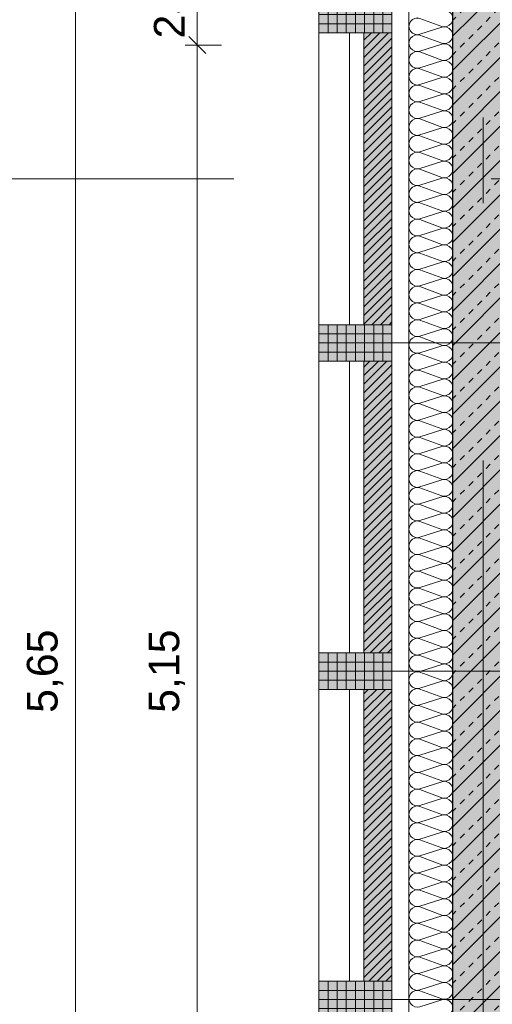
# Model space of a CAD drawing. Header units: metres. Extents: x -167 to 152, y -127 to 99.
# Tile 22 of 225: x -41.05 to -39.11, y -20.27 to -16.22. Entities that reach past the tile are written whole.
import ezdxf

# ---------------------------------------------------------------- set-up
doc = ezdxf.new("R2010")
doc.units = ezdxf.units.M
doc.header["$PDMODE"] = 1
doc.header["$PDSIZE"] = -2
doc.linetypes.add('Achsen 01', pattern=[5.291531, 3.175, -1.058062, 0.352704, -0.705764])
doc.linetypes.add('Raster 01', pattern=[2, 1, -1])
doc.layers.get('0').update_dxf_attribs({"lineweight": 25})
for name, color, linetype, lineweight in [('013_Beton und Stahlbetonarbeiten-330 Außenwände', 7, 'Continuous', 25), ('014_Fassadenarbeiten-330 Betonfertigteile vertikal', 7, 'Continuous', 9), ('014_Fassadenarbeiten-330 Filtermauerwerk 11.5cm', 7, 'Continuous', 9), ('_1.35m (3D)', 7, 'Continuous', 9), ('_GRU (2D)', 7, 'Continuous', 9), ('_OG 1 (2D)', 7, 'Continuous', 9), ('AV1-Schnitt Achsen', 7, 'Achsen 01', 18), ('Bemaßung-Bemaßung', 7, 'Continuous', 9)]:
    doc.layers.add(name, color=color, linetype=linetype, lineweight=lineweight)
for name, color, linetype, lineweight, true_color in [('014_Fassadenarbeiten-000 Aufsicht Betonfertigteile', 7, 'Continuous', 9, 0xc0c0c0), ('014_Fassadenarbeiten-000 Aufsicht Mauerwerk', 7, 'Continuous', 9, 0xa6a6a6), ('014_Fassadenarbeiten-330 mineralische Dämmung', 7, 'Continuous', 9, 0x666666), ('AV1-Achsen', 1, 'Achsen 01', 18, 0xff0000), ('AV1-Raster', 7, 'Raster 01', 9, 0xa6a6a6)]:
    doc.layers.add(name, color=color, linetype=linetype, lineweight=lineweight, true_color=true_color)
doc.layers.get('0').freeze()
doc.styles.add('Arial', font='arial.ttf')
doc.dimstyles.new('COE 50', dxfattribs={"dimtxt": 126.090495, "dimasz": 0.001414, "dimexe": 0.001, "dimexo": 0.01, "dimgap": 0.001, "dimtad": 1, "dimdec": 3, "dimtxsty": 'Arial', "dimblk": 'VW_SLASH-4', "dimblk1": 'VW_SLASH-4', "dimblk2": 'VW_SLASH-4', "dimcen": 0, "dimadec": 3, "dimazin": 0, "dimtfac": 0.8, "dimtdec": 3, "dimtix": 1, "dimtmove": 0, "dimatfit": 0, "dimldrblk": 'VW_SLASH-3', "dimfxl": 0.002, "dimfxlon": 1, "dimfrac": 2, "dimtolj": 1, "dimarcsym": 0})
pattern_1 = [(-90, (0, 0), (0.0375, 0), [])]
pattern_2 = [(0, (0, 0), (2e-18, -0.0375), [])]
pattern_3 = [(45, (0, 0), (0.01767767, -0.01767767), [])]

# ---------------------------------------------------------------- blocks, each defined once
blk = doc.blocks.new('Group-2')
at = {"layer": 'AV1-Raster'}
for p, q in [((1.35, -17.55), (-40.5, -17.55)), ((1.35, -18.9), (-40.5, -18.9)), ((1.35, -20.25), (-40.5, -20.25))]:
    blk.add_line(p, q, dxfattribs=at)
blk = doc.blocks.new('1.35m (3D)')
at = {"layer": 'AV1-Raster', "color": 7}
blk.add_blockref('Group-2', (0, 0), dxfattribs=at)
blk = doc.blocks.new('Group-267')
at = {"layer": '014_Fassadenarbeiten-330 mineralische Dämmung', "transparency": 33554687, "flags": 128}
for points in [[(-20.3164, 39.32, 1.372583), (-20.2508, 39.32), (-20.2797, 39.41, -1.372995), (-20.2142, 39.41), (-20.2474, 39.32, 1.372583), (-20.1819, 39.32), (-20.2108, 39.41, -1.372995), (-20.1452, 39.41), (-20.1785, 39.32, 1.372583), (-20.1129, 39.32), (-20.1418, 39.41, -1.372995), (-20.0763, 39.41), (-20.1095, 39.32, 1.372583), (-20.044, 39.32), (-20.0729, 39.41, -1.372995), (-20.0073, 39.41), (-20.0406, 39.32, 1.372583), (-19.975, 39.32), (-20.004, 39.41, -1.372995), (-19.9384, 39.41), (-19.9717, 39.32, 1.372583), (-19.9061, 39.32), (-19.935, 39.41, -1.372995), (-19.8694, 39.41), (-19.9027, 39.32, 1.372583), (-19.8371, 39.32), (-19.8661, 39.41, -1.372995), (-19.8005, 39.41), (-19.8338, 39.32, 1.372583), (-19.7682, 39.32), (-19.7971, 39.41, -1.372995), (-19.7316, 39.41), (-19.7648, 39.32, 1.372583), (-19.6993, 39.32), (-19.7282, 39.41, -1.372995), (-19.6626, 39.41), (-19.6959, 39.32, 1.372583), (-19.6303, 39.32), (-19.6592, 39.41, -1.372995), (-19.5937, 39.41), (-19.6269, 39.32, 1.372583), (-19.5614, 39.32), (-19.5903, 39.41, -1.372995), (-19.5247, 39.41), (-19.558, 39.32, 1.372583), (-19.4924, 39.32), (-19.5213, 39.41, -1.372995), (-19.4558, 39.41), (-19.489, 39.32, 1.372583), (-19.4235, 39.32), (-19.4524, 39.41, -1.372995), (-19.3868, 39.41), (-19.4201, 39.32, 1.372583), (-19.3545, 39.32), (-19.3835, 39.41, -1.372995), (-19.3179, 39.41), (-19.3512, 39.32, 1.372583), (-19.2856, 39.32), (-19.3145, 39.41, -1.372995), (-19.2489, 39.41), (-19.2822, 39.32, 1.372583), (-19.2166, 39.32), (-19.2456, 39.41, -1.372995), (-19.18, 39.41), (-19.2133, 39.32, 1.372583), (-19.1477, 39.32), (-19.1766, 39.41, -1.372995), (-19.111, 39.41), (-19.1443, 39.32, 1.372583), (-19.0787, 39.32), (-19.1077, 39.41, -1.372995), (-19.0421, 39.41), (-19.0754, 39.32, 1.372583), (-19.0098, 39.32), (-19.0387, 39.41, -1.372995), (-18.9732, 39.41), (-19.0064, 39.32, 1.372583), (-18.9409, 39.32), (-18.9698, 39.41, -1.372995), (-18.9042, 39.41), (-18.9375, 39.32, 1.372583), (-18.8719, 39.32), (-18.9008, 39.41, -1.372995), (-18.8353, 39.41), (-18.8685, 39.32, 1.372583), (-18.803, 39.32), (-18.8319, 39.41, -1.372995), (-18.7663, 39.41), (-18.7996, 39.32, 1.372583), (-18.734, 39.32), (-18.7629, 39.41, -1.372995), (-18.6974, 39.41), (-18.7306, 39.32, 1.372583), (-18.6651, 39.32), (-18.694, 39.41, -1.372995), (-18.6284, 39.41), (-18.6617, 39.32, 1.372583), (-18.5961, 39.32), (-18.6251, 39.41, -1.372995), (-18.5595, 39.41), (-18.5928, 39.32, 1.372583), (-18.5272, 39.32), (-18.5561, 39.41, -1.372995), (-18.4905, 39.41), (-18.5238, 39.32, 1.372583), (-18.4582, 39.32), (-18.4872, 39.41, -1.372995), (-18.4216, 39.41), (-18.4549, 39.32, 1.372583), (-18.3893, 39.32), (-18.4182, 39.41, -1.372995), (-18.3527, 39.41), (-18.3859, 39.32, 1.372583), (-18.3204, 39.32), (-18.3493, 39.41, -1.372995), (-18.2837, 39.41), (-18.317, 39.32, 1.372583), (-18.2514, 39.32), (-18.2803, 39.41, -1.372995), (-18.2148, 39.41), (-18.248, 39.32, 1.372583), (-18.1825, 39.32), (-18.2114, 39.41, -1.372995), (-18.1458, 39.41), (-18.1791, 39.32, 1.372583), (-18.1135, 39.32), (-18.1424, 39.41, -1.372995), (-18.0769, 39.41), (-18.1101, 39.32, 1.372583), (-18.0446, 39.32), (-18.0735, 39.41, -1.372995), (-18.0079, 39.41), (-18.0412, 39.32, 1.372583), (-17.9756, 39.32), (-18.0046, 39.41, -1.372995), (-17.939, 39.41), (-17.9723, 39.32, 1.372583), (-17.9067, 39.32), (-17.9356, 39.41, -1.372995), (-17.87, 39.41), (-17.9033, 39.32, 1.372583), (-17.8377, 39.32), (-17.8667, 39.41, -1.372995), (-17.8011, 39.41), (-17.8344, 39.32, 1.372583), (-17.7688, 39.32), (-17.7977, 39.41, -1.372995), (-17.7322, 39.41), (-17.7654, 39.32, 1.372583), (-17.6999, 39.32), (-17.7288, 39.41, -1.372995), (-17.6632, 39.41), (-17.6965, 39.32, 1.372583), (-17.6309, 39.32), (-17.6598, 39.41, -1.372995), (-17.5943, 39.41), (-17.6275, 39.32, 1.372583), (-17.562, 39.32), (-17.5909, 39.41, -1.372995), (-17.5253, 39.41), (-17.5586, 39.32, 1.372583), (-17.493, 39.32), (-17.5219, 39.41, -1.372995), (-17.4564, 39.41), (-17.4896, 39.32, 1.372583), (-17.4241, 39.32), (-17.453, 39.41, -1.372995), (-17.3874, 39.41), (-17.4207, 39.32, 1.372583), (-17.3551, 39.32), (-17.3841, 39.41, -1.372995), (-17.3185, 39.41), (-17.3518, 39.32, 1.372583), (-17.2862, 39.32), (-17.3151, 39.41, -1.372995), (-17.2495, 39.41), (-17.2828, 39.32, 1.372583), (-17.2172, 39.32), (-17.2462, 39.41, -1.372995), (-17.1806, 39.41), (-17.2139, 39.32, 1.372583), (-17.1483, 39.32), (-17.1772, 39.41, -1.372995), (-17.1116, 39.41), (-17.1449, 39.32, 1.372583), (-17.0793, 39.32), (-17.1083, 39.41, -1.372995), (-17.0427, 39.41), (-17.076, 39.32, 1.372583), (-17.0104, 39.32), (-17.0393, 39.41, -1.372995), (-16.9738, 39.41), (-17.007, 39.32, 1.372583), (-16.9415, 39.32), (-16.9704, 39.41, -1.372995), (-16.9048, 39.41), (-16.9381, 39.32, 1.372583), (-16.8725, 39.32), (-16.9014, 39.41, -1.372995), (-16.8359, 39.41), (-16.8691, 39.32, 1.372583), (-16.8036, 39.32), (-16.8325, 39.41, -1.372995), (-16.7669, 39.41), (-16.8002, 39.32, 1.372583), (-16.7346, 39.32), (-16.7635, 39.41, -1.372995), (-16.698, 39.41), (-16.7313, 39.32, 1.372583), (-16.6657, 39.32), (-16.6946, 39.41, -1.372995), (-16.629, 39.41), (-16.6623, 39.32, 1.372583), (-16.5967, 39.32), (-16.6257, 39.41, -1.372995), (-16.5601, 39.41), (-16.5934, 39.32, 1.372583), (-16.5278, 39.32), (-16.5567, 39.41, -1.372995), (-16.4911, 39.41), (-16.5244, 39.32, 1.372583), (-16.4588, 39.32), (-16.4878, 39.41, -1.372995), (-16.4222, 39.41), (-16.4555, 39.32, 1.372583), (-16.3899, 39.32), (-16.4188, 39.41, -1.372995), (-16.3533, 39.41), (-16.3865, 39.32, 1.372583), (-16.321, 39.32), (-16.3499, 39.41, -1.372995), (-16.2843, 39.41), (-16.3176, 39.32, 1.372583), (-16.252, 39.32), (-16.2809, 39.41, -1.372995), (-16.2154, 39.41), (-16.2486, 39.32, 1.372583), (-16.1831, 39.32)], [(-16.3176, 39.32, 0.324435), (-16.305, 39.2816, 0.324435), (-16.2646, 39.2816, 0.324435), (-16.252, 39.32), (-16.2809, 39.41, -0.324488), (-16.2684, 39.4485, -0.324488), (-16.2279, 39.4485, -0.324488), (-16.2154, 39.41), (-16.2486, 39.32, 0.324435), (-16.2361, 39.2816, 0.324435), (-16.1956, 39.2816, 0.324435)]]:
    blk.add_lwpolyline(points, format="xyb", dxfattribs=at)
blk = doc.blocks.new('Group-268')
at = {"layer": '014_Fassadenarbeiten-330 mineralische Dämmung', "transparency": 33554687}
blk.add_blockref('Group-267', (0, 0), dxfattribs=at)
blk = doc.blocks.new('Parametric Object-36')
at = {"layer": '014_Fassadenarbeiten-330 mineralische Dämmung', "color": 7, "transparency": 33554687}
blk.add_blockref('Group-268', (0, 0), dxfattribs=at)
at = {"layer": '014_Fassadenarbeiten-330 mineralische Dämmung', "color": 0, "flags": 1}
for tag in ['IFC_UUID', 'instanceID', 'prm0_name', 'prm0_type', 'prm0_value', 'prm1_name', 'prm1_type', 'prm1_value', 'prm2_name', 'prm2_type', 'prm2_value', 'prm3_name', 'prm3_type', 'prm3_value', 'prm4_name', 'prm4_type', 'prm4_value', 'prm5_name', 'prm5_type', 'prm5_value', 'prm6_name', 'prm6_type', 'prm6_value']:
    blk.add_attdef(tag, (-39.4631, -21.9098), '', height=0.00018, dxfattribs=at)
blk = doc.blocks.new('VW_SLASH-4')
at = {"color": 0, "linetype": 'ByBlock', "lineweight": -2, "transparency": 16777216}
blk.add_line((0, 0), (-1, 0), dxfattribs=at)
at = {"color": 0, "linetype": 'Continuous', "lineweight": 15, "transparency": 16777216, "flags": 128}
blk.add_lwpolyline([(0.5, 0.5), (-0.5, -0.5)], dxfattribs=at)
blk = doc.blocks.new('*D428')
at = {"layer": 'Bemaßung-Bemaßung', "color": 0, "lineweight": -2}
for p, q in [((-42.225, -13.5), (-42.375, -13.5)), ((-42.325, -16.1293), (-42.325, -13.5707)), ((-42.225, -16.2), (-42.375, -16.2))]:
    blk.add_line(p, q, dxfattribs=at)
at = {"layer": 'Defpoints', "color": 0}
for p in [(-42.325, -13.5), (-39.15, -13.5), (-39.15, -16.2)]:
    blk.add_point(p, dxfattribs=at)
at = {"layer": 'Bemaßung-Bemaßung', "color": 0, "lineweight": -2, "xscale": 0.070693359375, "yscale": 0.070693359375, "zscale": 0.070693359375}
for p, rotation in [((-42.325, -13.5), 90), ((-42.325, -16.2), 270)]:
    blk.add_blockref('VW_SLASH-4', p, dxfattribs=dict(at, rotation=rotation))
at = {"layer": 'Bemaßung-Bemaßung', "color": 0, "insert": (-42.4508, -14.85), "char_height": 0.12609, "attachment_point": 5, "rotation": 90, "style": 'Arial'}
blk.add_mtext('\\A1;2,70', dxfattribs=at)
blk = doc.blocks.new('VW_SLASH-3')
at = {"color": 0, "linetype": 'ByBlock', "lineweight": -2, "transparency": 16777216}
blk.add_line((0, 0), (-1, 0), dxfattribs=at)
at = {"color": 0, "linetype": 'Continuous', "lineweight": 15, "transparency": 16777216, "flags": 128}
blk.add_lwpolyline([(0.5, 0.5), (-0.5, -0.5)], dxfattribs=at)
blk = doc.blocks.new('*D538')
at = {"layer": 'Bemaßung-Bemaßung', "color": 0, "linetype": 'Continuous', "lineweight": -2}
for p, q in [((-41.325, -20.1043), (-41.325, -20.0336)), ((-41.225, -20.175), (-41.375, -20.175)), ((-41.325, -20.175), (-41.325, -20.325)), ((-41.225, -20.325), (-41.375, -20.325)), ((-41.325, -20.3957), (-41.325, -20.4664))]:
    blk.add_line(p, q, dxfattribs=at)
at = {"layer": 'Defpoints', "color": 0}
for p in [(-39.825, -20.175), (-41.325, -20.325), (-39.825, -20.325)]:
    blk.add_point(p, dxfattribs=at)
at = {"layer": 'Bemaßung-Bemaßung', "color": 0, "lineweight": -2, "xscale": 0.070693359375, "yscale": 0.070693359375, "zscale": 0.070693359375}
for p, rotation in [((-41.325, -20.175), 270), ((-41.325, -20.325), 90)]:
    blk.add_blockref('VW_SLASH-4', p, dxfattribs=dict(at, rotation=rotation))
at = {"layer": 'Bemaßung-Bemaßung', "color": 0, "insert": (-41.5144, -20.25), "char_height": 0.12609, "attachment_point": 5, "rotation": 90, "style": 'Arial'}
blk.add_mtext('\\A1;15', dxfattribs=at)
blk = doc.blocks.new('*D539')
at = {"layer": 'Bemaßung-Bemaßung', "color": 0, "linetype": 'Continuous', "lineweight": -2}
for p, q in [((-41.225, -18.975), (-41.375, -18.975)), ((-41.325, -19.0457), (-41.325, -20.1043)), ((-41.225, -20.175), (-41.375, -20.175))]:
    blk.add_line(p, q, dxfattribs=at)
at = {"layer": 'Defpoints', "color": 0}
for p in [(-39.825, -18.975), (-41.325, -20.175), (-39.825, -20.175)]:
    blk.add_point(p, dxfattribs=at)
at = {"layer": 'Bemaßung-Bemaßung', "color": 0, "lineweight": -2, "xscale": 0.070693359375, "yscale": 0.070693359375, "zscale": 0.070693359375}
for p, rotation in [((-41.325, -18.975), 90), ((-41.325, -20.175), 270)]:
    blk.add_blockref('VW_SLASH-4', p, dxfattribs=dict(at, rotation=rotation))
at = {"layer": 'Bemaßung-Bemaßung', "color": 0, "insert": (-41.4508, -19.575), "char_height": 0.12609, "attachment_point": 5, "rotation": 90, "style": 'Arial'}
blk.add_mtext('\\A1;1,20', dxfattribs=at)
blk = doc.blocks.new('*D540')
at = {"layer": 'Bemaßung-Bemaßung', "color": 0, "linetype": 'Continuous', "lineweight": -2}
for p, q in [((-41.325, -18.7543), (-41.325, -18.6836)), ((-41.225, -18.825), (-41.375, -18.825)), ((-41.325, -18.825), (-41.325, -18.975)), ((-41.225, -18.975), (-41.375, -18.975)), ((-41.325, -19.0457), (-41.325, -19.1164))]:
    blk.add_line(p, q, dxfattribs=at)
at = {"layer": 'Defpoints', "color": 0}
for p in [(-39.825, -18.825), (-41.325, -18.975), (-39.825, -18.975)]:
    blk.add_point(p, dxfattribs=at)
at = {"layer": 'Bemaßung-Bemaßung', "color": 0, "lineweight": -2, "xscale": 0.070693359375, "yscale": 0.070693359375, "zscale": 0.070693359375}
for p, rotation in [((-41.325, -18.825), 270), ((-41.325, -18.975), 90)]:
    blk.add_blockref('VW_SLASH-4', p, dxfattribs=dict(at, rotation=rotation))
at = {"layer": 'Bemaßung-Bemaßung', "color": 0, "insert": (-41.5144, -18.9), "char_height": 0.12609, "attachment_point": 5, "rotation": 90, "style": 'Arial'}
blk.add_mtext('\\A1;15', dxfattribs=at)
blk = doc.blocks.new('*D541')
at = {"layer": 'Bemaßung-Bemaßung', "color": 0, "linetype": 'Continuous', "lineweight": -2}
for p, q in [((-41.225, -17.625), (-41.375, -17.625)), ((-41.325, -17.6957), (-41.325, -18.7543)), ((-41.225, -18.825), (-41.375, -18.825))]:
    blk.add_line(p, q, dxfattribs=at)
at = {"layer": 'Defpoints', "color": 0}
for p in [(-39.825, -17.625), (-41.325, -18.825), (-39.825, -18.825)]:
    blk.add_point(p, dxfattribs=at)
at = {"layer": 'Bemaßung-Bemaßung', "color": 0, "lineweight": -2, "xscale": 0.070693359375, "yscale": 0.070693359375, "zscale": 0.070693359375}
for p, rotation in [((-41.325, -17.625), 90), ((-41.325, -18.825), 270)]:
    blk.add_blockref('VW_SLASH-4', p, dxfattribs=dict(at, rotation=rotation))
at = {"layer": 'Bemaßung-Bemaßung', "color": 0, "insert": (-41.4508, -18.225), "char_height": 0.12609, "attachment_point": 5, "rotation": 90, "style": 'Arial'}
blk.add_mtext('\\A1;1,20', dxfattribs=at)
blk = doc.blocks.new('*D542')
at = {"layer": 'Bemaßung-Bemaßung', "color": 0, "linetype": 'Continuous', "lineweight": -2}
for p, q in [((-41.325, -17.4043), (-41.325, -17.3336)), ((-41.225, -17.475), (-41.375, -17.475)), ((-41.325, -17.475), (-41.325, -17.625)), ((-41.225, -17.625), (-41.375, -17.625)), ((-41.325, -17.6957), (-41.325, -17.7664))]:
    blk.add_line(p, q, dxfattribs=at)
at = {"layer": 'Defpoints', "color": 0}
for p in [(-39.825, -17.475), (-41.325, -17.625), (-39.825, -17.625)]:
    blk.add_point(p, dxfattribs=at)
at = {"layer": 'Bemaßung-Bemaßung', "color": 0, "lineweight": -2, "xscale": 0.070693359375, "yscale": 0.070693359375, "zscale": 0.070693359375}
for p, rotation in [((-41.325, -17.475), 270), ((-41.325, -17.625), 90)]:
    blk.add_blockref('VW_SLASH-4', p, dxfattribs=dict(at, rotation=rotation))
at = {"layer": 'Bemaßung-Bemaßung', "color": 0, "insert": (-41.5144, -17.55), "char_height": 0.12609, "attachment_point": 5, "rotation": 90, "style": 'Arial'}
blk.add_mtext('\\A1;15', dxfattribs=at)
blk = doc.blocks.new('*D543')
at = {"layer": 'Bemaßung-Bemaßung', "color": 0, "linetype": 'Continuous', "lineweight": -2}
for p, q in [((-41.225, -16.275), (-41.375, -16.275)), ((-41.325, -16.3457), (-41.325, -17.4043)), ((-41.225, -17.475), (-41.375, -17.475))]:
    blk.add_line(p, q, dxfattribs=at)
at = {"layer": 'Defpoints', "color": 0}
for p in [(-39.825, -16.275), (-41.325, -17.475), (-39.825, -17.475)]:
    blk.add_point(p, dxfattribs=at)
at = {"layer": 'Bemaßung-Bemaßung', "color": 0, "lineweight": -2, "xscale": 0.070693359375, "yscale": 0.070693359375, "zscale": 0.070693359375}
for p, rotation in [((-41.325, -16.275), 90), ((-41.325, -17.475), 270)]:
    blk.add_blockref('VW_SLASH-4', p, dxfattribs=dict(at, rotation=rotation))
at = {"layer": 'Bemaßung-Bemaßung', "color": 0, "insert": (-41.4508, -16.875), "char_height": 0.12609, "attachment_point": 5, "rotation": 90, "style": 'Arial'}
blk.add_mtext('\\A1;1,20', dxfattribs=at)
blk = doc.blocks.new('*D544')
at = {"layer": 'Bemaßung-Bemaßung', "color": 0, "linetype": 'Continuous', "lineweight": -2}
for p, q in [((-41.325, -16.0543), (-41.325, -15.9836)), ((-41.225, -16.125), (-41.375, -16.125)), ((-41.325, -16.125), (-41.325, -16.275)), ((-41.225, -16.275), (-41.375, -16.275)), ((-41.325, -16.3457), (-41.325, -16.4164))]:
    blk.add_line(p, q, dxfattribs=at)
at = {"layer": 'Defpoints', "color": 0}
for p in [(-39.825, -16.125), (-41.325, -16.275), (-39.825, -16.275)]:
    blk.add_point(p, dxfattribs=at)
at = {"layer": 'Bemaßung-Bemaßung', "color": 0, "lineweight": -2, "xscale": 0.070693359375, "yscale": 0.070693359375, "zscale": 0.070693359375}
for p, rotation in [((-41.325, -16.125), 270), ((-41.325, -16.275), 90)]:
    blk.add_blockref('VW_SLASH-4', p, dxfattribs=dict(at, rotation=rotation))
at = {"layer": 'Bemaßung-Bemaßung', "color": 0, "insert": (-41.5144, -16.2), "char_height": 0.12609, "attachment_point": 5, "rotation": 90, "style": 'Arial'}
blk.add_mtext('\\A1;15', dxfattribs=at)
blk = doc.blocks.new('*D594')
at = {"layer": 'Bemaßung-Bemaßung', "color": 0, "linetype": 'Continuous', "lineweight": -2}
for p, q in [((-40.225, -16.325), (-40.375, -16.325)), ((-40.325, -16.3957), (-40.325, -21.4043)), ((-40.225, -21.475), (-40.375, -21.475))]:
    blk.add_line(p, q, dxfattribs=at)
at = {"layer": 'Defpoints', "color": 0}
for p in [(-36.325, -16.325), (-40.325, -21.475), (-36.575, -21.475)]:
    blk.add_point(p, dxfattribs=at)
at = {"layer": 'Bemaßung-Bemaßung', "color": 0, "lineweight": -2, "xscale": 0.070693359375, "yscale": 0.070693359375, "zscale": 0.070693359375}
for p, rotation in [((-40.325, -16.325), 90), ((-40.325, -21.475), 270)]:
    blk.add_blockref('VW_SLASH-4', p, dxfattribs=dict(at, rotation=rotation))
at = {"layer": 'Bemaßung-Bemaßung', "color": 0, "insert": (-40.4508, -18.9), "char_height": 0.12609, "attachment_point": 5, "rotation": 90, "style": 'Arial'}
blk.add_mtext('\\A1;5,15', dxfattribs=at)
blk = doc.blocks.new('*D595')
at = {"layer": 'Bemaßung-Bemaßung', "color": 0, "linetype": 'Continuous', "lineweight": -2}
for p, q in [((-40.325, -16.0043), (-40.325, -15.9336)), ((-40.225, -16.075), (-40.375, -16.075)), ((-40.325, -16.075), (-40.325, -16.325)), ((-40.225, -16.325), (-40.375, -16.325)), ((-40.325, -16.3957), (-40.325, -16.4664))]:
    blk.add_line(p, q, dxfattribs=at)
at = {"layer": 'Defpoints', "color": 0}
for p in [(-36.325, -16.075), (-40.325, -16.325), (-36.325, -16.325)]:
    blk.add_point(p, dxfattribs=at)
at = {"layer": 'Bemaßung-Bemaßung', "color": 0, "lineweight": -2, "xscale": 0.070693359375, "yscale": 0.070693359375, "zscale": 0.070693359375}
for p, rotation in [((-40.325, -16.075), 270), ((-40.325, -16.325), 90)]:
    blk.add_blockref('VW_SLASH-4', p, dxfattribs=dict(at, rotation=rotation))
at = {"layer": 'Bemaßung-Bemaßung', "color": 0, "insert": (-40.4394, -16.2), "char_height": 0.12609, "attachment_point": 5, "rotation": 90, "style": 'Arial'}
blk.add_mtext('\\A1;25', dxfattribs=at)
blk = doc.blocks.new('*D643')
at = {"layer": 'Bemaßung-Bemaßung', "color": 0, "lineweight": -2}
for p, q in [((-40.725, -16.075), (-40.875, -16.075)), ((-40.825, -16.1457), (-40.825, -21.6543)), ((-40.725, -21.725), (-40.875, -21.725))]:
    blk.add_line(p, q, dxfattribs=at)
at = {"layer": 'Defpoints', "color": 0}
for p in [(-39.275, -16.075), (-40.825, -21.725), (-39.275, -21.725)]:
    blk.add_point(p, dxfattribs=at)
at = {"layer": 'Bemaßung-Bemaßung', "color": 0, "lineweight": -2, "xscale": 0.070693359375, "yscale": 0.070693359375, "zscale": 0.070693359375}
for p, rotation in [((-40.825, -16.075), 90), ((-40.825, -21.725), 270)]:
    blk.add_blockref('VW_SLASH-4', p, dxfattribs=dict(at, rotation=rotation))
at = {"layer": 'Bemaßung-Bemaßung', "color": 0, "insert": (-40.9508, -18.9), "char_height": 0.12609, "attachment_point": 5, "rotation": 90, "style": 'Arial'}
blk.add_mtext('\\A1;5,65', dxfattribs=at)
blk = doc.blocks.new('Group-751')
at = {"layer": 'AV1-Achsen'}
blk.add_line((-39.15, -26.5), (-39.15, 4.9), dxfattribs=at)
blk = doc.blocks.new('Group-758')
at = {"layer": 'AV1-Schnitt Achsen'}
blk.add_line((-43.35, -16.875), (4.2, -16.875), dxfattribs=at)
blk = doc.blocks.new('GRU (2D)')
at = {"layer": 'AV1-Achsen', "color": 7}
blk.add_blockref('Group-751', (0, 0), dxfattribs=at)
at = {"layer": 'AV1-Schnitt Achsen', "color": 7}
blk.add_blockref('Group-758', (0, 0), dxfattribs=at)
blk = doc.blocks.new('OG 1 (2D)')
at = {"layer": '013_Beton und Stahlbetonarbeiten-330 Außenwände', "linetype": 'Continuous', "lineweight": 0, "true_color": 0xc0c0c0}
blk.add_hatch(color=9, dxfattribs=at).paths.add_polyline_path([(-39.275, -16.075), (-36.325, -16.075), (-36.325, -16.325), (-39.025, -16.325), (-39.025, -21.725), (-39.275, -21.725)])
at = {"layer": '013_Beton und Stahlbetonarbeiten-330 Außenwände', "linetype": 'Continuous', "lineweight": 13}
h = blk.add_hatch(dxfattribs=at)
h.set_pattern_fill('Stahlbeton', color=251, style=0, pattern_type=2)
h.set_pattern_definition([(45, (0, 0), (0.07071068, -0.07071068), [0.025, -0.025])])
h.paths.add_polyline_path([(-39.275, -16.075), (-36.325, -16.075), (-36.325, -16.325), (-39.025, -16.325), (-39.025, -21.725), (-39.275, -21.725)])
h = blk.add_hatch(dxfattribs=at)
h.set_pattern_fill('Stahlbeton-1', color=251, style=0, pattern_type=2)
h.set_pattern_definition([(-135, (0.03106, -0.03313), (0.07071068, -0.07071068), [])])
h.paths.add_polyline_path([(-39.275, -16.075), (-36.325, -16.075), (-36.325, -16.325), (-39.025, -16.325), (-39.025, -21.725), (-39.275, -21.725)])
at = {"layer": '014_Fassadenarbeiten-330 Betonfertigteile vertikal', "linetype": 'Continuous', "lineweight": 0}
for points in [[(-39.525, -16.275), (-39.525, -16.125), (-39.825, -16.125), (-39.825, -16.275)], [(-39.525, -17.625), (-39.525, -17.475), (-39.825, -17.475), (-39.825, -17.625)], [(-39.525, -18.975), (-39.525, -18.825), (-39.825, -18.825), (-39.825, -18.975)], [(-39.525, -20.325), (-39.525, -20.175), (-39.825, -20.175), (-39.825, -20.325)]]:
    blk.add_hatch(color=9, dxfattribs=at).paths.add_polyline_path(points)
at = {"layer": '014_Fassadenarbeiten-330 Betonfertigteile vertikal', "linetype": 'Continuous', "lineweight": 9}
h = blk.add_hatch(dxfattribs=at)
h.set_pattern_fill('Stahlbetonfertigteil', color=8, style=0, pattern_type=2)
h.set_pattern_definition(pattern_1)
h.paths.add_polyline_path([(-39.525, -16.275), (-39.525, -16.125), (-39.825, -16.125), (-39.825, -16.275)])
at = {"layer": '014_Fassadenarbeiten-330 Betonfertigteile vertikal', "linetype": 'Continuous', "lineweight": 13}
h = blk.add_hatch(dxfattribs=at)
h.set_pattern_fill('Stahlbetonfertigteil-1', color=8, style=0, pattern_type=2)
h.set_pattern_definition(pattern_2)
h.paths.add_polyline_path([(-39.525, -16.275), (-39.525, -16.125), (-39.825, -16.125), (-39.825, -16.275)])
at = {"layer": '014_Fassadenarbeiten-330 Betonfertigteile vertikal', "linetype": 'Continuous', "lineweight": 9}
h = blk.add_hatch(dxfattribs=at)
h.set_pattern_fill('Stahlbetonfertigteil', color=8, style=0, pattern_type=2)
h.set_pattern_definition(pattern_1)
h.paths.add_polyline_path([(-39.525, -17.625), (-39.525, -17.475), (-39.825, -17.475), (-39.825, -17.625)])
at = {"layer": '014_Fassadenarbeiten-330 Betonfertigteile vertikal', "linetype": 'Continuous', "lineweight": 13}
h = blk.add_hatch(dxfattribs=at)
h.set_pattern_fill('Stahlbetonfertigteil-1', color=8, style=0, pattern_type=2)
h.set_pattern_definition(pattern_2)
h.paths.add_polyline_path([(-39.525, -17.625), (-39.525, -17.475), (-39.825, -17.475), (-39.825, -17.625)])
at = {"layer": '014_Fassadenarbeiten-330 Betonfertigteile vertikal', "linetype": 'Continuous', "lineweight": 9}
h = blk.add_hatch(dxfattribs=at)
h.set_pattern_fill('Stahlbetonfertigteil', color=8, style=0, pattern_type=2)
h.set_pattern_definition(pattern_1)
h.paths.add_polyline_path([(-39.525, -18.975), (-39.525, -18.825), (-39.825, -18.825), (-39.825, -18.975)])
at = {"layer": '014_Fassadenarbeiten-330 Betonfertigteile vertikal', "linetype": 'Continuous', "lineweight": 13}
h = blk.add_hatch(dxfattribs=at)
h.set_pattern_fill('Stahlbetonfertigteil-1', color=8, style=0, pattern_type=2)
h.set_pattern_definition(pattern_2)
h.paths.add_polyline_path([(-39.525, -18.975), (-39.525, -18.825), (-39.825, -18.825), (-39.825, -18.975)])
at = {"layer": '014_Fassadenarbeiten-330 Betonfertigteile vertikal', "linetype": 'Continuous', "lineweight": 9}
h = blk.add_hatch(dxfattribs=at)
h.set_pattern_fill('Stahlbetonfertigteil', color=8, style=0, pattern_type=2)
h.set_pattern_definition(pattern_1)
h.paths.add_polyline_path([(-39.525, -20.325), (-39.525, -20.175), (-39.825, -20.175), (-39.825, -20.325)])
at = {"layer": '014_Fassadenarbeiten-330 Betonfertigteile vertikal', "linetype": 'Continuous', "lineweight": 13}
h = blk.add_hatch(dxfattribs=at)
h.set_pattern_fill('Stahlbetonfertigteil-1', color=8, style=0, pattern_type=2)
h.set_pattern_definition(pattern_2)
h.paths.add_polyline_path([(-39.525, -20.325), (-39.525, -20.175), (-39.825, -20.175), (-39.825, -20.325)])
at = {"layer": '014_Fassadenarbeiten-330 Filtermauerwerk 11.5cm', "linetype": 'Continuous', "lineweight": 0, "true_color": 0xd19783}
for points in [[(-39.64, -16.275), (-39.525, -16.275), (-39.525, -17.475), (-39.64, -17.475)], [(-39.64, -17.625), (-39.525, -17.625), (-39.525, -18.825), (-39.64, -18.825)], [(-39.64, -18.975), (-39.525, -18.975), (-39.525, -20.175), (-39.64, -20.175)]]:
    blk.add_hatch(color=33, dxfattribs=at).paths.add_polyline_path(points)
at = {"layer": '014_Fassadenarbeiten-330 Filtermauerwerk 11.5cm', "linetype": 'Continuous', "lineweight": 9}
h = blk.add_hatch(dxfattribs=at)
h.set_pattern_fill('Mauerwerk Münster', color=8, style=0, pattern_type=2)
h.set_pattern_definition(pattern_3)
h.paths.add_polyline_path([(-39.64, -16.275), (-39.525, -16.275), (-39.525, -17.475), (-39.64, -17.475)])
h = blk.add_hatch(dxfattribs=at)
h.set_pattern_fill('Mauerwerk Münster', color=8, style=0, pattern_type=2)
h.set_pattern_definition(pattern_3)
h.paths.add_polyline_path([(-39.64, -17.625), (-39.525, -17.625), (-39.525, -18.825), (-39.64, -18.825)])
h = blk.add_hatch(dxfattribs=at)
h.set_pattern_fill('Mauerwerk Münster', color=8, style=0, pattern_type=2)
h.set_pattern_definition(pattern_3)
h.paths.add_polyline_path([(-39.64, -18.975), (-39.525, -18.975), (-39.525, -20.175), (-39.64, -20.175)])
at = {"layer": '013_Beton und Stahlbetonarbeiten-330 Außenwände', "flags": 128}
blk.add_lwpolyline([(-39.275, -16.075), (-36.325, -16.075), (-36.325, -16.325), (-39.025, -16.325), (-39.025, -21.725), (-39.275, -21.725)], close=True, dxfattribs=at)
at = {"layer": '014_Fassadenarbeiten-000 Aufsicht Betonfertigteile', "flags": 128}
blk.add_lwpolyline([(-39.455, 0.305), (-39.455, -21.905), (-39.825, -22.275), (-39.825, 0.675)], close=True, dxfattribs=at)
at = {"layer": '014_Fassadenarbeiten-000 Aufsicht Mauerwerk', "flags": 128}
for points in [[(-39.525, -17.475), (-39.7, -17.475), (-39.7, -16.275), (-39.525, -16.275)], [(-39.7, -16.275), (-39.525, -16.275), (-39.525, -17.475), (-39.7, -17.475)], [(-39.525, -18.825), (-39.7, -18.825), (-39.7, -17.625), (-39.525, -17.625)], [(-39.7, -17.625), (-39.525, -17.625), (-39.525, -18.825), (-39.7, -18.825)], [(-39.525, -20.175), (-39.7, -20.175), (-39.7, -18.975), (-39.525, -18.975)], [(-39.7, -18.975), (-39.525, -18.975), (-39.525, -20.175), (-39.7, -20.175)]]:
    blk.add_lwpolyline(points, close=True, dxfattribs=at)
at = {"layer": '014_Fassadenarbeiten-330 Betonfertigteile vertikal', "flags": 128}
for points in [[(-39.525, -16.275), (-39.525, -16.125), (-39.825, -16.125), (-39.825, -16.275)], [(-39.525, -17.625), (-39.525, -17.475), (-39.825, -17.475), (-39.825, -17.625)], [(-39.525, -18.975), (-39.525, -18.825), (-39.825, -18.825), (-39.825, -18.975)], [(-39.525, -20.325), (-39.525, -20.175), (-39.825, -20.175), (-39.825, -20.325)]]:
    blk.add_lwpolyline(points, close=True, dxfattribs=at)
at = {"layer": '014_Fassadenarbeiten-330 Filtermauerwerk 11.5cm', "flags": 128}
for points in [[(-39.64, -16.275), (-39.525, -16.275), (-39.525, -17.475), (-39.64, -17.475)], [(-39.64, -17.625), (-39.525, -17.625), (-39.525, -18.825), (-39.64, -18.825)], [(-39.64, -18.975), (-39.525, -18.975), (-39.525, -20.175), (-39.64, -20.175)]]:
    blk.add_lwpolyline(points, close=True, dxfattribs=at)
at = {"layer": '014_Fassadenarbeiten-330 mineralische Dämmung', "flags": 128}
blk.add_lwpolyline([(-36.8275, -16.075), (-36.8275, -15.895), (-39.455, -15.895), (-39.455, -21.905), (-39.15, -21.905), (-39.15, -21.725), (-39.275, -21.725), (-39.275, -16.075)], close=True, dxfattribs=at)
at = {"layer": '014_Fassadenarbeiten-330 mineralische Dämmung', "rotation": 90}
blk.add_blockref('Parametric Object-36', (0, 0), dxfattribs=at)
at = {"layer": 'Bemaßung-Bemaßung', "color": 1}
dim = blk.add_linear_dim(base=(-42.325, -13.5), p1=(-39.15, -16.2), p2=(-39.15, -13.5), angle=270, text='2,70', dimstyle='COE 50', override={"dimtxt": 0.12609, "dimasz": 0.070693, "dimexe": 0.05, "dimgap": 0.05, "dimpost": '<>', "dimtxsty": 'Arial', "dimtmove": 2, "dimfxl": 0.1}, dxfattribs=at)
dim.commit()
dim.dimension.update_dxf_attribs({"geometry": '*D428', "text_midpoint": (-42.4508, -14.85)})
at = {"layer": 'Bemaßung-Bemaßung', "linetype": 'Continuous'}
for base, p1, p2, text, override, picture, middle in [((-40.325, -16.325), (-36.325, -16.075), (-36.325, -16.325), '25', {"dimtxt": 0.12609, "dimasz": 0.070693, "dimexe": 0.05, "dimgap": 0.05, "dimpost": '<>', "dimtxsty": 'Arial', "dimtmove": 2, "dimfxl": 0.1}, '*D595', (-40.4394, -16.2)), ((-41.325, -16.275), (-39.825, -16.125), (-39.825, -16.275), '15', {"dimtxt": 0.12609, "dimasz": 0.070693, "dimexe": 0.05, "dimgap": 0.05, "dimpost": '<>', "dimtxsty": 'Arial', "dimtix": 0, "dimtmove": 2, "dimfxl": 0.1}, '*D544', (-41.5144, -16.2)), ((-41.325, -17.475), (-39.825, -16.275), (-39.825, -17.475), '1,20', {"dimtxt": 0.12609, "dimasz": 0.070693, "dimexe": 0.05, "dimgap": 0.05, "dimpost": '<>', "dimtxsty": 'Arial', "dimtmove": 2, "dimfxl": 0.1}, '*D543', (-41.4508, -16.875)), ((-40.325, -21.475), (-36.325, -16.325), (-36.575, -21.475), '5,15', {"dimtxt": 0.12609, "dimasz": 0.070693, "dimexe": 0.05, "dimgap": 0.05, "dimpost": '<>', "dimtxsty": 'Arial', "dimtmove": 2, "dimfxl": 0.1}, '*D594', (-40.4508, -18.9)), ((-41.325, -17.625), (-39.825, -17.475), (-39.825, -17.625), '15', {"dimtxt": 0.12609, "dimasz": 0.070693, "dimexe": 0.05, "dimgap": 0.05, "dimpost": '<>', "dimtxsty": 'Arial', "dimtix": 0, "dimtmove": 2, "dimfxl": 0.1}, '*D542', (-41.5144, -17.55)), ((-41.325, -18.825), (-39.825, -17.625), (-39.825, -18.825), '1,20', {"dimtxt": 0.12609, "dimasz": 0.070693, "dimexe": 0.05, "dimgap": 0.05, "dimpost": '<>', "dimtxsty": 'Arial', "dimtmove": 2, "dimfxl": 0.1}, '*D541', (-41.4508, -18.225)), ((-41.325, -18.975), (-39.825, -18.825), (-39.825, -18.975), '15', {"dimtxt": 0.12609, "dimasz": 0.070693, "dimexe": 0.05, "dimgap": 0.05, "dimpost": '<>', "dimtxsty": 'Arial', "dimtix": 0, "dimtmove": 2, "dimfxl": 0.1}, '*D540', (-41.5144, -18.9)), ((-41.325, -20.175), (-39.825, -18.975), (-39.825, -20.175), '1,20', {"dimtxt": 0.12609, "dimasz": 0.070693, "dimexe": 0.05, "dimgap": 0.05, "dimpost": '<>', "dimtxsty": 'Arial', "dimtmove": 2, "dimfxl": 0.1}, '*D539', (-41.4508, -19.575)), ((-41.325, -20.325), (-39.825, -20.175), (-39.825, -20.325), '15', {"dimtxt": 0.12609, "dimasz": 0.070693, "dimexe": 0.05, "dimgap": 0.05, "dimpost": '<>', "dimtxsty": 'Arial', "dimtix": 0, "dimtmove": 2, "dimfxl": 0.1}, '*D538', (-41.5144, -20.25))]:
    dim = blk.add_linear_dim(base=base, p1=p1, p2=p2, angle=270, text=text, dimstyle='COE 50', override=override, dxfattribs=at)
    dim.commit()
    dim.dimension.update_dxf_attribs({"geometry": picture, "text_midpoint": middle})
at = {"layer": 'Bemaßung-Bemaßung'}
dim = blk.add_linear_dim(base=(-40.825, -21.725), p1=(-39.275, -16.075), p2=(-39.275, -21.725), angle=270, text='5,65', dimstyle='COE 50', override={"dimtxt": 0.12609, "dimasz": 0.070693, "dimexe": 0.05, "dimgap": 0.05, "dimpost": '<>', "dimtxsty": 'Arial', "dimtmove": 2, "dimfxl": 0.1}, dxfattribs=at)
dim.commit()
dim.dimension.update_dxf_attribs({"geometry": '*D643', "text_midpoint": (-40.9508, -18.9)})

msp = doc.modelspace()

# ---------------------------------------------------------------- block references
at = {"layer": '_1.35m (3D)'}
msp.add_blockref('1.35m (3D)', (0, 0), dxfattribs=at)

# ---------------------------------------------------------------- next in the draw order: block references
at = {"layer": '_OG 1 (2D)'}
msp.add_blockref('OG 1 (2D)', (0, 0), dxfattribs=at)

# ---------------------------------------------------------------- next in the draw order: block references
at = {"layer": '_GRU (2D)'}
msp.add_blockref('GRU (2D)', (0, 0), dxfattribs=at)

doc.saveas('drawing.dxf')
